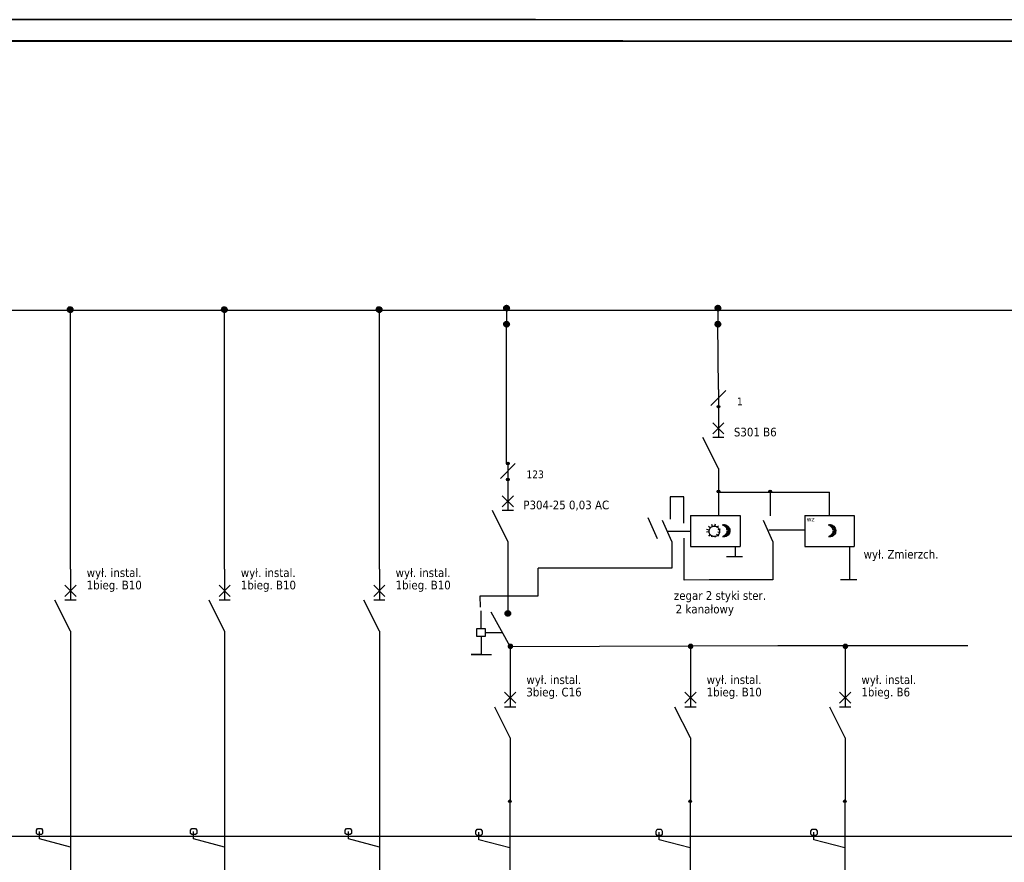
# Model space of a CAD drawing. Header units: millimetres. Extents: x 18084 to 47233, y 38174 to 56392.
# Tile 43 of 251: x 27336 to 28927, y 43605 to 44966. Entities that reach past the tile are written whole.
import ezdxf

# ---------------------------------------------------------------- set-up
doc = ezdxf.new("R2010")
doc.units = ezdxf.units.MM
doc.header["$LTSCALE"] = 100
doc.linetypes.add('ACAD_ISO03W100', pattern=[30, 12, -18])
doc.linetypes.add('DASHEDX2', pattern=[38.1, 25.4, -12.7])
for name, color, linetype in [('4', 7, 'Continuous'), ('5', 7, 'Continuous'), ('6', 7, 'Continuous'), ('el - schemat', 7, 'Continuous')]:
    doc.layers.add(name, color=color, linetype=linetype)
doc.layers.add('_M_TABELKA RZUT CAŁOŚCI', color=7, linetype='Continuous', lineweight=20)
doc.styles.add('TAHOMA', font='tahoma.ttf')
pattern_1 = [(45, (22172.10357, 57491.67625), (-0.0883883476, 0.0883883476), [])]
pattern_2 = [(45, (22172.10357, 57517.73807), (-0.0883883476, 0.0883883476), [])]
pattern_3 = [(45, (22513.53168, 57491.67625), (-0.0883883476, 0.0883883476), [])]
pattern_4 = [(45, (22513.53168, 57517.73807), (-0.0883883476, 0.0883883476), [])]

msp = doc.modelspace()

# ---------------------------------------------------------------- hatches: boundary and pattern name
at = {"linetype": 'Continuous'}
h = msp.add_hatch(dxfattribs=at)
h.set_pattern_fill('ANSI31', color=256, style=0)
h.set_pattern_definition(pattern_2)
h.paths.add_polyline_path([(28118.5, 44500.1), (28118.6, 44499.2), (28118.8, 44498.4), (28119.3, 44497.6), (28119.8, 44496.9), (28120.5, 44496.4), (28121.3, 44496), (28122.1, 44495.7), (28123, 44495.6), (28123.9, 44495.7), (28124.7, 44496), (28125.5, 44496.4), (28126.2, 44496.9), (28126.7, 44497.6), (28127.2, 44498.4), (28127.4, 44499.2), (28127.5, 44500.1), (28127.4, 44501), (28127.2, 44501.8), (28126.7, 44502.6), (28126.2, 44503.3), (28125.5, 44503.9), (28124.7, 44504.3), (28123.9, 44504.5), (28123, 44504.6), (28122.1, 44504.5), (28121.3, 44504.3), (28120.5, 44503.9), (28119.8, 44503.3), (28119.3, 44502.6), (28118.8, 44501.8), (28118.6, 44501)])
h = msp.add_hatch(dxfattribs=at)
h.set_pattern_fill('ANSI31', color=256, style=0)
h.set_pattern_definition(pattern_2)
h.paths.add_polyline_path([(28118.5, 44500.1), (28118.6, 44499.2), (28118.8, 44498.4), (28119.3, 44497.6), (28119.8, 44496.9), (28120.5, 44496.4), (28121.3, 44496), (28122.1, 44495.7), (28123, 44495.6), (28123.9, 44495.7), (28124.7, 44496), (28125.5, 44496.4), (28126.2, 44496.9), (28126.7, 44497.6), (28127.2, 44498.4), (28127.4, 44499.2), (28127.5, 44500.1), (28127.4, 44501), (28127.2, 44501.8), (28126.7, 44502.6), (28126.2, 44503.3), (28125.5, 44503.9), (28124.7, 44504.3), (28123.9, 44504.5), (28123, 44504.6), (28122.1, 44504.5), (28121.3, 44504.3), (28120.5, 44503.9), (28119.8, 44503.3), (28119.3, 44502.6), (28118.8, 44501.8), (28118.6, 44501)])
h = msp.add_hatch(dxfattribs=at)
h.set_pattern_fill('ANSI31', color=256, style=0)
h.set_pattern_definition(pattern_4)
h.paths.add_polyline_path([(28459.9, 44500.1), (28460, 44499.2), (28460.3, 44498.4), (28460.7, 44497.6), (28461.3, 44496.9), (28461.9, 44496.4), (28462.7, 44496), (28463.6, 44495.7), (28464.4, 44495.6), (28465.3, 44495.7), (28466.2, 44496), (28466.9, 44496.4), (28467.6, 44496.9), (28468.2, 44497.6), (28468.6, 44498.4), (28468.8, 44499.2), (28468.9, 44500.1), (28468.8, 44501), (28468.6, 44501.8), (28468.2, 44502.6), (28467.6, 44503.3), (28466.9, 44503.9), (28466.2, 44504.3), (28465.3, 44504.5), (28464.4, 44504.6), (28463.6, 44504.5), (28462.7, 44504.3), (28461.9, 44503.9), (28461.3, 44503.3), (28460.7, 44502.6), (28460.3, 44501.8), (28460, 44501)])
h = msp.add_hatch(dxfattribs=at)
h.set_pattern_fill('ANSI31', color=256, style=0)
h.set_pattern_definition(pattern_4)
h.paths.add_polyline_path([(28459.9, 44500.1), (28460, 44499.2), (28460.3, 44498.4), (28460.7, 44497.6), (28461.3, 44496.9), (28461.9, 44496.4), (28462.7, 44496), (28463.6, 44495.7), (28464.4, 44495.6), (28465.3, 44495.7), (28466.2, 44496), (28466.9, 44496.4), (28467.6, 44496.9), (28468.2, 44497.6), (28468.6, 44498.4), (28468.8, 44499.2), (28468.9, 44500.1), (28468.8, 44501), (28468.6, 44501.8), (28468.2, 44502.6), (28467.6, 44503.3), (28466.9, 44503.9), (28466.2, 44504.3), (28465.3, 44504.5), (28464.4, 44504.6), (28463.6, 44504.5), (28462.7, 44504.3), (28461.9, 44503.9), (28461.3, 44503.3), (28460.7, 44502.6), (28460.3, 44501.8), (28460, 44501)])
h = msp.add_hatch(dxfattribs=at)
h.set_pattern_fill('ANSI31', color=256, style=0)
h.set_pattern_definition([(45, (21467.11059, 57515.24115), (-0.0883883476, 0.0883883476), [])])
h.paths.add_polyline_path([(27413.5, 44497.6), (27413.6, 44496.8), (27413.9, 44495.9), (27414.3, 44495.1), (27414.8, 44494.4), (27415.5, 44493.9), (27416.3, 44493.5), (27417.1, 44493.2), (27418, 44493.1), (27418.9, 44493.2), (27419.7, 44493.5), (27420.5, 44493.9), (27421.2, 44494.4), (27421.8, 44495.1), (27422.2, 44495.9), (27422.4, 44496.8), (27422.5, 44497.6), (27422.4, 44498.5), (27422.2, 44499.4), (27421.8, 44500.1), (27421.2, 44500.8), (27420.5, 44501.4), (27419.7, 44501.8), (27418.9, 44502), (27418, 44502.1), (27417.1, 44502), (27416.3, 44501.8), (27415.5, 44501.4), (27414.8, 44500.8), (27414.3, 44500.1), (27413.9, 44499.4), (27413.6, 44498.5)])
h = msp.add_hatch(dxfattribs=at)
h.set_pattern_fill('ANSI31', color=256, style=0)
h.set_pattern_definition([(45, (21467.20641, 57515.08561), (-0.0883883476, 0.0883883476), [])])
h.paths.add_polyline_path([(27413.6, 44497.5), (27413.7, 44496.6), (27414, 44495.8), (27414.4, 44495), (27414.9, 44494.3), (27415.6, 44493.7), (27416.4, 44493.3), (27417.2, 44493.1), (27418.1, 44493), (27419, 44493.1), (27419.8, 44493.3), (27420.6, 44493.7), (27421.3, 44494.3), (27421.8, 44495), (27422.3, 44495.8), (27422.5, 44496.6), (27422.6, 44497.5), (27422.5, 44498.4), (27422.3, 44499.2), (27421.8, 44500), (27421.3, 44500.7), (27420.6, 44501.2), (27419.8, 44501.6), (27419, 44501.9), (27418.1, 44502), (27417.2, 44501.9), (27416.4, 44501.6), (27415.6, 44501.2), (27414.9, 44500.7), (27414.4, 44500), (27414, 44499.2), (27413.7, 44498.4)])
h = msp.add_hatch(dxfattribs=at)
h.set_pattern_fill('ANSI31', color=256, style=0)
h.set_pattern_definition([(45, (21716.11059, 57515.26297), (-0.0883883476, 0.0883883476), [])])
h.paths.add_polyline_path([(27662.5, 44497.7), (27662.6, 44496.8), (27662.9, 44495.9), (27663.3, 44495.2), (27663.8, 44494.5), (27664.5, 44493.9), (27665.3, 44493.5), (27666.1, 44493.2), (27667, 44493.2), (27667.9, 44493.2), (27668.7, 44493.5), (27669.5, 44493.9), (27670.2, 44494.5), (27670.8, 44495.2), (27671.2, 44495.9), (27671.4, 44496.8), (27671.5, 44497.7), (27671.4, 44498.5), (27671.2, 44499.4), (27670.8, 44500.2), (27670.2, 44500.8), (27669.5, 44501.4), (27668.7, 44501.8), (27667.9, 44502.1), (27667, 44502.2), (27666.1, 44502.1), (27665.3, 44501.8), (27664.5, 44501.4), (27663.8, 44500.8), (27663.3, 44500.2), (27662.9, 44499.4), (27662.6, 44498.5)])
h = msp.add_hatch(dxfattribs=at)
h.set_pattern_fill('ANSI31', color=256, style=0)
h.set_pattern_definition([(45, (21716.20641, 57515.10743), (-0.0883883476, 0.0883883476), [])])
h.paths.add_polyline_path([(27662.6, 44497.5), (27662.7, 44496.6), (27663, 44495.8), (27663.4, 44495), (27663.9, 44494.3), (27664.6, 44493.8), (27665.4, 44493.3), (27666.2, 44493.1), (27667.1, 44493), (27668, 44493.1), (27668.8, 44493.3), (27669.6, 44493.8), (27670.3, 44494.3), (27670.8, 44495), (27671.3, 44495.8), (27671.5, 44496.6), (27671.6, 44497.5), (27671.5, 44498.4), (27671.3, 44499.2), (27670.8, 44500), (27670.3, 44500.7), (27669.6, 44501.2), (27668.8, 44501.7), (27668, 44501.9), (27667.1, 44502), (27666.2, 44501.9), (27665.4, 44501.7), (27664.6, 44501.2), (27663.9, 44500.7), (27663.4, 44500), (27663, 44499.2), (27662.7, 44498.4)])
h = msp.add_hatch(dxfattribs=at)
h.set_pattern_fill('ANSI31', color=256, style=0)
h.set_pattern_definition([(45, (21966.11059, 57515.26297), (-0.0883883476, 0.0883883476), [])])
h.paths.add_polyline_path([(27912.5, 44497.7), (27912.6, 44496.8), (27912.9, 44495.9), (27913.3, 44495.2), (27913.8, 44494.5), (27914.5, 44493.9), (27915.3, 44493.5), (27916.1, 44493.2), (27917, 44493.2), (27917.9, 44493.2), (27918.7, 44493.5), (27919.5, 44493.9), (27920.2, 44494.5), (27920.8, 44495.2), (27921.2, 44495.9), (27921.4, 44496.8), (27921.5, 44497.7), (27921.4, 44498.5), (27921.2, 44499.4), (27920.8, 44500.2), (27920.2, 44500.8), (27919.5, 44501.4), (27918.7, 44501.8), (27917.9, 44502.1), (27917, 44502.2), (27916.1, 44502.1), (27915.3, 44501.8), (27914.5, 44501.4), (27913.8, 44500.8), (27913.3, 44500.2), (27912.9, 44499.4), (27912.6, 44498.5)])
h = msp.add_hatch(dxfattribs=at)
h.set_pattern_fill('ANSI31', color=256, style=0)
h.set_pattern_definition([(45, (21966.20641, 57515.10743), (-0.0883883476, 0.0883883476), [])])
h.paths.add_polyline_path([(27912.6, 44497.5), (27912.7, 44496.6), (27913, 44495.8), (27913.4, 44495), (27913.9, 44494.3), (27914.6, 44493.8), (27915.4, 44493.3), (27916.2, 44493.1), (27917.1, 44493), (27918, 44493.1), (27918.8, 44493.3), (27919.6, 44493.8), (27920.3, 44494.3), (27920.8, 44495), (27921.3, 44495.8), (27921.5, 44496.6), (27921.6, 44497.5), (27921.5, 44498.4), (27921.3, 44499.2), (27920.8, 44500), (27920.3, 44500.7), (27919.6, 44501.2), (27918.8, 44501.7), (27918, 44501.9), (27917.1, 44502), (27916.2, 44501.9), (27915.4, 44501.7), (27914.6, 44501.2), (27913.9, 44500.7), (27913.4, 44500), (27913, 44499.2), (27912.7, 44498.4)])
h = msp.add_hatch(dxfattribs=at)
h.set_pattern_fill('ANSI31', color=256, style=0)
h.set_pattern_definition(pattern_1)
h.paths.add_polyline_path([(28118.5, 44474.1), (28118.6, 44473.2), (28118.8, 44472.3), (28119.3, 44471.6), (28119.8, 44470.9), (28120.5, 44470.3), (28121.3, 44469.9), (28122.1, 44469.7), (28123, 44469.6), (28123.9, 44469.7), (28124.7, 44469.9), (28125.5, 44470.3), (28126.2, 44470.9), (28126.7, 44471.6), (28127.2, 44472.3), (28127.4, 44473.2), (28127.5, 44474.1), (28127.4, 44474.9), (28127.2, 44475.8), (28126.7, 44476.6), (28126.2, 44477.2), (28125.5, 44477.8), (28124.7, 44478.2), (28123.9, 44478.5), (28123, 44478.6), (28122.1, 44478.5), (28121.3, 44478.2), (28120.5, 44477.8), (28119.8, 44477.2), (28119.3, 44476.6), (28118.8, 44475.8), (28118.6, 44474.9)])
h = msp.add_hatch(dxfattribs=at)
h.set_pattern_fill('ANSI31', color=256, style=0)
h.set_pattern_definition(pattern_1)
h.paths.add_polyline_path([(28118.5, 44474.1), (28118.6, 44473.2), (28118.8, 44472.3), (28119.3, 44471.6), (28119.8, 44470.9), (28120.5, 44470.3), (28121.3, 44469.9), (28122.1, 44469.7), (28123, 44469.6), (28123.9, 44469.7), (28124.7, 44469.9), (28125.5, 44470.3), (28126.2, 44470.9), (28126.7, 44471.6), (28127.2, 44472.3), (28127.4, 44473.2), (28127.5, 44474.1), (28127.4, 44474.9), (28127.2, 44475.8), (28126.7, 44476.6), (28126.2, 44477.2), (28125.5, 44477.8), (28124.7, 44478.2), (28123.9, 44478.5), (28123, 44478.6), (28122.1, 44478.5), (28121.3, 44478.2), (28120.5, 44477.8), (28119.8, 44477.2), (28119.3, 44476.6), (28118.8, 44475.8), (28118.6, 44474.9)])
h = msp.add_hatch(dxfattribs=at)
h.set_pattern_fill('ANSI31', color=256, style=0)
h.set_pattern_definition(pattern_3)
h.paths.add_polyline_path([(28459.9, 44474.1), (28460, 44473.2), (28460.3, 44472.3), (28460.7, 44471.6), (28461.3, 44470.9), (28461.9, 44470.3), (28462.7, 44469.9), (28463.6, 44469.7), (28464.4, 44469.6), (28465.3, 44469.7), (28466.2, 44469.9), (28466.9, 44470.3), (28467.6, 44470.9), (28468.2, 44471.6), (28468.6, 44472.3), (28468.8, 44473.2), (28468.9, 44474.1), (28468.8, 44474.9), (28468.6, 44475.8), (28468.2, 44476.6), (28467.6, 44477.2), (28466.9, 44477.8), (28466.2, 44478.2), (28465.3, 44478.5), (28464.4, 44478.6), (28463.6, 44478.5), (28462.7, 44478.2), (28461.9, 44477.8), (28461.3, 44477.2), (28460.7, 44476.6), (28460.3, 44475.8), (28460, 44474.9)])
h = msp.add_hatch(dxfattribs=at)
h.set_pattern_fill('ANSI31', color=256, style=0)
h.set_pattern_definition(pattern_3)
h.paths.add_polyline_path([(28459.9, 44474.1), (28460, 44473.2), (28460.3, 44472.3), (28460.7, 44471.6), (28461.3, 44470.9), (28461.9, 44470.3), (28462.7, 44469.9), (28463.6, 44469.7), (28464.4, 44469.6), (28465.3, 44469.7), (28466.2, 44469.9), (28466.9, 44470.3), (28467.6, 44470.9), (28468.2, 44471.6), (28468.6, 44472.3), (28468.8, 44473.2), (28468.9, 44474.1), (28468.8, 44474.9), (28468.6, 44475.8), (28468.2, 44476.6), (28467.6, 44477.2), (28466.9, 44477.8), (28466.2, 44478.2), (28465.3, 44478.5), (28464.4, 44478.6), (28463.6, 44478.5), (28462.7, 44478.2), (28461.9, 44477.8), (28461.3, 44477.2), (28460.7, 44476.6), (28460.3, 44475.8), (28460, 44474.9)])
h = msp.add_hatch(color=256, dxfattribs=at)
h.set_gradient(color1=(0, 0, 255), color2=(0, 0, 153), one_color=1, tint=0.3)
edge = h.paths.add_edge_path()
edge.add_ellipse((28465.2, 44340.8), major_axis=(2.18, 0), ratio=1, start_angle=0, end_angle=360)
h = msp.add_hatch(color=256, dxfattribs=at)
h.set_gradient(color1=(0, 0, 255), color2=(0, 0, 153), one_color=1, tint=0.3)
edge = h.paths.add_edge_path()
edge.add_ellipse((28125.1, 44249), major_axis=(2.18, 0), ratio=1, start_angle=0, end_angle=360)
h = msp.add_hatch(color=256, dxfattribs=at)
h.set_gradient(color1=(0, 0, 255), color2=(0, 0, 153), one_color=1, tint=0.3)
edge = h.paths.add_edge_path()
edge.add_ellipse((28125.1, 44223), major_axis=(2.18, 0), ratio=1, start_angle=0, end_angle=360)
h = msp.add_hatch(color=256, dxfattribs=at)
h.set_gradient(color1=(0, 0, 255), color2=(0, 0, 153), one_color=1, tint=0.3)
edge = h.paths.add_edge_path()
edge.add_arc((28465.1, 44204.1), 2.18, 0, 360)
h = msp.add_hatch(color=256, dxfattribs=at)
h.set_gradient(color1=(0, 0, 255), color2=(0, 0, 153), one_color=1, tint=0.3)
edge = h.paths.add_edge_path()
edge.add_ellipse((28465.2, 44203.8), major_axis=(2.18, 0), ratio=1, start_angle=0, end_angle=360)
h = msp.add_hatch(color=256, dxfattribs=at)
h.set_gradient(color1=(0, 0, 255), color2=(0, 0, 153), one_color=1, tint=0.3)
edge = h.paths.add_edge_path()
edge.add_arc((28548.8, 44204.1), 2.18, 0, 360)
h = msp.add_hatch(color=256, dxfattribs=at)
h.set_gradient(color1=(0, 0, 255), color2=(0, 0, 153), one_color=1, tint=0.3)
edge = h.paths.add_edge_path()
edge.add_ellipse((28548.9, 44203.8), major_axis=(2.18, 0), ratio=1, start_angle=0, end_angle=360)
h = msp.add_hatch(color=256, dxfattribs=at)
h.set_gradient(color1=(0, 0, 255), color2=(0, 0, 153), one_color=1, tint=0.3)
h.paths.add_polyline_path([(28120.5, 44006.8), (28120.5, 44005.9), (28120.8, 44005.1), (28121.2, 44004.3), (28121.8, 44003.6), (28122.5, 44003.1), (28123.2, 44002.7), (28124.1, 44002.4), (28125, 44002.3), (28125.8, 44002.4), (28126.7, 44002.7), (28127.5, 44003.1), (28128.1, 44003.6), (28128.7, 44004.3), (28129.1, 44005.1), (28129.4, 44005.9), (28129.5, 44006.8), (28129.4, 44007.7), (28129.1, 44008.5), (28128.7, 44009.3), (28128.1, 44010), (28127.5, 44010.6), (28126.7, 44011), (28125.8, 44011.2), (28125, 44011.3), (28124.1, 44011.2), (28123.2, 44011), (28122.5, 44010.6), (28121.8, 44010), (28121.2, 44009.3), (28120.8, 44008.5), (28120.5, 44007.7)])
h = msp.add_hatch(color=256, dxfattribs=at)
h.set_gradient(color1=(0, 0, 255), color2=(0, 0, 153), one_color=1, tint=0.3)
h.paths.add_polyline_path([(28133.7, 43953.6), (28133.6, 43952.7), (28133.3, 43951.9), (28132.9, 43951.1), (28132.4, 43950.4), (28131.7, 43949.9), (28130.9, 43949.5), (28130.1, 43949.2), (28129.2, 43949.1), (28128.3, 43949.2), (28127.5, 43949.5), (28126.7, 43949.9), (28126, 43950.4), (28125.4, 43951.1), (28125, 43951.9), (28124.8, 43952.7), (28124.7, 43953.6), (28124.8, 43954.5), (28125, 43955.3), (28125.4, 43956.1), (28126, 43956.8), (28126.7, 43957.4), (28127.5, 43957.8), (28128.3, 43958), (28129.2, 43958.1), (28130.1, 43958), (28130.9, 43957.8), (28131.7, 43957.4), (28132.4, 43956.8), (28132.9, 43956.1), (28133.3, 43955.3), (28133.6, 43954.5)])
h = msp.add_hatch(color=256, dxfattribs=at)
h.set_gradient(color1=(0, 0, 255), color2=(0, 0, 153), one_color=1, tint=0.3)
h.paths.add_polyline_path([(28424.9, 43953.6), (28424.8, 43952.7), (28424.5, 43951.9), (28424.1, 43951.1), (28423.5, 43950.4), (28422.9, 43949.9), (28422.1, 43949.5), (28421.2, 43949.2), (28420.4, 43949.1), (28419.5, 43949.2), (28418.6, 43949.5), (28417.9, 43949.9), (28417.2, 43950.4), (28416.6, 43951.1), (28416.2, 43951.9), (28416, 43952.7), (28415.9, 43953.6), (28416, 43954.5), (28416.2, 43955.3), (28416.6, 43956.1), (28417.2, 43956.8), (28417.9, 43957.4), (28418.6, 43957.8), (28419.5, 43958), (28420.4, 43958.1), (28421.2, 43958), (28422.1, 43957.8), (28422.9, 43957.4), (28423.5, 43956.8), (28424.1, 43956.1), (28424.5, 43955.3), (28424.8, 43954.5)])
h = msp.add_hatch(color=256, dxfattribs=at)
h.set_gradient(color1=(0, 0, 255), color2=(0, 0, 153), one_color=1, tint=0.3)
h.paths.add_polyline_path([(28674.9, 43953.6), (28674.8, 43952.7), (28674.5, 43951.9), (28674.1, 43951.1), (28673.5, 43950.4), (28672.9, 43949.9), (28672.1, 43949.5), (28671.2, 43949.2), (28670.4, 43949.1), (28669.5, 43949.2), (28668.6, 43949.5), (28667.9, 43949.9), (28667.2, 43950.4), (28666.6, 43951.1), (28666.2, 43951.9), (28666, 43952.7), (28665.9, 43953.6), (28666, 43954.5), (28666.2, 43955.3), (28666.6, 43956.1), (28667.2, 43956.8), (28667.9, 43957.4), (28668.6, 43957.8), (28669.5, 43958), (28670.4, 43958.1), (28671.2, 43958), (28672.1, 43957.8), (28672.9, 43957.4), (28673.5, 43956.8), (28674.1, 43956.1), (28674.5, 43955.3), (28674.8, 43954.5)])
h = msp.add_hatch(color=256, dxfattribs=at)
h.set_gradient(color1=(0, 0, 255), color2=(0, 0, 153), one_color=1, tint=0.3)
edge = h.paths.add_edge_path()
edge.add_ellipse((28128.3, 43703.2), major_axis=(2.18, 0), ratio=1, start_angle=0, end_angle=360)
h = msp.add_hatch(color=256, dxfattribs=at)
h.set_gradient(color1=(0, 0, 255), color2=(0, 0, 153), one_color=1, tint=0.3)
edge = h.paths.add_edge_path()
edge.add_ellipse((28419.5, 43703.2), major_axis=(2.18, 0), ratio=1, start_angle=0, end_angle=360)
h = msp.add_hatch(color=256, dxfattribs=at)
h.set_gradient(color1=(0, 0, 255), color2=(0, 0, 153), one_color=1, tint=0.3)
edge = h.paths.add_edge_path()
edge.add_ellipse((28669.5, 43703.2), major_axis=(2.18, 0), ratio=1, start_angle=0, end_angle=360)

# ---------------------------------------------------------------- linework, layer by layer
for p, q in [((24910.1, 44932), (34295.4, 44930.1)), ((25026.7, 44932), (34412, 44930.1)), ((26019.2, 44932), (35404.5, 44930.1)), ((26180.5, 44932), (35565.8, 44930.1))]:
    msp.add_line(p, q, dxfattribs=at)
for p, q in [((27418.5, 44078.3), (27418.5, 44497.8)), ((27667.5, 44078.3), (27667.5, 44497.8)), ((27917.5, 44078.3), (27917.5, 44497.8)), ((28478, 44098.6), (28504.3, 44098.6)), ((28662.6, 44061.4), (28688.9, 44061.4)), ((28081.8, 43982.5), (28081.8, 44010.8)), ((28081.8, 43969.6), (28081.8, 43940.6)), ((28065.9, 43940.6), (28098.4, 43940.6)), ((28081.8, 43940.6), (28065.9, 43940.6))]:
    msp.add_line(p, q)
at = {"linetype": 'DASHEDX2'}
for p, q in [((28465.8, 44202.9), (28553.6, 44202.9)), ((28553.6, 44202.9), (28644.6, 44202.9)), ((28644.6, 44164.8), (28644.6, 44202.9)), ((28546.5, 44141.7), (28603.6, 44141.7)), ((28553.1, 44060.8), (28450, 44060.8)), ((28088.6, 43976.1), (28117.2, 43976.1))]:
    msp.add_line(p, q, dxfattribs=at)
at = {"linetype": 'ACAD_ISO03W100'}
for p, q in [((28387.5, 44195.2), (28387.5, 44159.2)), ((28409.3, 44195.2), (28387.5, 44195.2)), ((28409.3, 44152.5), (28409.3, 44195.2)), ((28390.1, 44122.8), (28390.1, 44080.1)), ((28409.9, 44060.5), (28409.9, 44128.3)), ((28390.1, 44080.1), (28174.2, 44080.1)), ((28174.2, 44035.2), (28174.2, 44080.1)), ((28081.1, 44017.1), (28080.3, 44035.2)), ((28080.3, 44035.2), (28174.2, 44035.2))]:
    msp.add_line(p, q, dxfattribs=at)
at = {"color": 0}
for p, q in [((28450, 44060.8), (28409.9, 44060.5)), ((28125.1, 44049), (28125.1, 44011.1)), ((28128.8, 43954), (28128.8, 43905.5)), ((28128.9, 43953.5), (28561.4, 43954.7)), ((28420, 43954), (28420, 43905.5)), ((28670, 43954), (28670, 43905.5))]:
    msp.add_line(p, q, dxfattribs=at)
at = {"linetype": 'DASHEDX2'}
msp.add_lwpolyline([(28074.9, 43982.5), (28088.6, 43982.5), (28088.6, 43969.6), (28074.9, 43969.6)], close=True, dxfattribs=at)
at = {"linetype": 'Continuous'}
for centre in [(28465.2, 44340.8), (28125.1, 44249), (28125.1, 44223), (28465.2, 44203.8), (28548.9, 44203.8), (28128.3, 43703.2), (28419.5, 43703.2), (28669.5, 43703.2)]:
    msp.add_circle(centre, 2.18, dxfattribs=at)
at = {"layer": '4', "color": 252}
for points in [[(28123, 44500.6), (28123, 44475.6)], [(28123, 44500.6), (28123, 44475.6)], [(28464.5, 44500.6), (28464.5, 44475.6)], [(28464.5, 44500.6), (28464.5, 44475.6)]]:
    msp.add_lwpolyline(points, dxfattribs=at)
at = {"layer": '4', "color": 7}
for points in [[(28453.2, 44342.8), (28477.2, 44366.8)], [(28465.2, 44368.4), (28465.2, 44341.8)], [(28113.1, 44225), (28137.1, 44249)], [(28125.1, 44249), (28125.1, 44224)], [(28465.2, 44228.8), (28465.2, 44203.8)], [(28125.1, 44074), (28125.1, 44049)], [(27418.5, 43929.3), (27418.5, 43904.3)], [(27667.5, 43929.3), (27667.5, 43904.3)], [(27917.5, 43929.3), (27917.5, 43904.3)], [(27418.5, 43904.3), (27418.5, 43579.3)], [(27667.5, 43904.3), (27667.5, 43579.3)], [(27917.5, 43904.3), (27917.5, 43579.3)], [(28128.8, 43805.5), (28128.8, 43704.3)], [(28420, 43805.5), (28420, 43704.3)], [(28670, 43805.5), (28670, 43704.3)], [(28128.3, 43703.2), (28128.3, 43578.2)], [(28419.5, 43703.2), (28419.5, 43578.2)], [(28669.5, 43703.2), (28669.5, 43578.2)], [(24682.1, 43647), (32805.9, 43647)], [(24959, 43647), (33082.9, 43647)], [(25406.1, 43647), (33530, 43647)], [(25692.5, 43647), (33816.3, 43647)], [(26285.5, 43647), (34409.3, 43647)], [(27368.5, 43642.3), (27368.5, 43654.3)], [(27617.5, 43642.3), (27617.5, 43654.3)], [(27867.5, 43642.3), (27867.5, 43654.3)], [(28078.3, 43641.2), (28078.3, 43653.2)], [(28369.5, 43641.2), (28369.5, 43653.2)], [(28619.5, 43641.2), (28619.5, 43653.2)], [(27418.5, 43629.3), (27368.5, 43642.3)], [(27667.5, 43629.3), (27617.5, 43642.3)], [(27917.5, 43629.3), (27867.5, 43642.3)], [(28128.3, 43628.2), (28078.3, 43641.2)], [(28419.5, 43628.2), (28369.5, 43641.2)], [(28669.5, 43628.2), (28619.5, 43641.2)]]:
    msp.add_lwpolyline(points, dxfattribs=at)
for points in [[(27373.5, 43654.3), (27373.5, 43651.3), (27371.5, 43649.3), (27368.5, 43649.3), (27365.5, 43649.3), (27363.5, 43651.3), (27363.5, 43654.3), (27363.5, 43656.3), (27365.5, 43659.3), (27368.5, 43659.3), (27371.5, 43659.3), (27373.5, 43656.3), (27373.5, 43654.3)], [(27622.5, 43654.3), (27622.5, 43651.3), (27620.5, 43649.3), (27617.5, 43649.3), (27614.5, 43649.3), (27612.5, 43651.3), (27612.5, 43654.3), (27612.5, 43656.3), (27614.5, 43659.3), (27617.5, 43659.3), (27620.5, 43659.3), (27622.5, 43656.3), (27622.5, 43654.3)], [(27872.5, 43654.3), (27872.5, 43651.3), (27870.5, 43649.3), (27867.5, 43649.3), (27864.5, 43649.3), (27862.5, 43651.3), (27862.5, 43654.3), (27862.5, 43656.3), (27864.5, 43659.3), (27867.5, 43659.3), (27870.5, 43659.3), (27872.5, 43656.3), (27872.5, 43654.3)], [(28083.3, 43653.2), (28083.3, 43650.2), (28081.3, 43648.2), (28078.3, 43648.2), (28075.3, 43648.2), (28073.3, 43650.2), (28073.3, 43653.2), (28073.3, 43655.2), (28075.3, 43658.2), (28078.3, 43658.2), (28081.3, 43658.2), (28083.3, 43655.2), (28083.3, 43653.2)], [(28374.5, 43653.2), (28374.5, 43650.2), (28372.5, 43648.2), (28369.5, 43648.2), (28366.5, 43648.2), (28364.5, 43650.2), (28364.5, 43653.2), (28364.5, 43655.2), (28366.5, 43658.2), (28369.5, 43658.2), (28372.5, 43658.2), (28374.5, 43655.2), (28374.5, 43653.2)], [(28624.5, 43653.2), (28624.5, 43650.2), (28622.5, 43648.2), (28619.5, 43648.2), (28616.5, 43648.2), (28614.5, 43650.2), (28614.5, 43653.2), (28614.5, 43655.2), (28616.5, 43658.2), (28619.5, 43658.2), (28622.5, 43658.2), (28624.5, 43655.2), (28624.5, 43653.2)]]:
    msp.add_lwpolyline(points, close=True, dxfattribs=at)
at = {"layer": '5'}
for p, q in [((26245.7, 44966.1), (30445.7, 44966.1)), ((28169.6, 44966.1), (26250, 44966.1)), ((28310.6, 44932), (26391, 44931.8)), ((28310.6, 44932), (30375.7, 44931.8)), ((26732.9, 44496.8), (32844.4, 44496.8)), ((27387.3, 44496.8), (33498.8, 44496.8)), ((28298.2, 44496.8), (34409.7, 44496.8)), ((28122.9, 44249), (28122.9, 44395.6))]:
    msp.add_line(p, q, dxfattribs=at)
at = {"layer": '6', "color": 7}
for points in [[(28127.5, 44500.1), (28127.4, 44499.2), (28127.2, 44498.4), (28126.7, 44497.6), (28126.2, 44496.9), (28125.5, 44496.4), (28124.7, 44496), (28123.9, 44495.7), (28123, 44495.6), (28122.1, 44495.7), (28121.3, 44496), (28120.5, 44496.4), (28119.8, 44496.9), (28119.3, 44497.6), (28118.8, 44498.4), (28118.6, 44499.2), (28118.5, 44500.1), (28118.6, 44501), (28118.8, 44501.8), (28119.3, 44502.6), (28119.8, 44503.3), (28120.5, 44503.9), (28121.3, 44504.3), (28122.1, 44504.5), (28123, 44504.6), (28123.9, 44504.5), (28124.7, 44504.3), (28125.5, 44503.9), (28126.2, 44503.3), (28126.7, 44502.6), (28127.2, 44501.8), (28127.4, 44501), (28127.5, 44500.1)], [(28127.5, 44500.1), (28127.4, 44499.2), (28127.2, 44498.4), (28126.7, 44497.6), (28126.2, 44496.9), (28125.5, 44496.4), (28124.7, 44496), (28123.9, 44495.7), (28123, 44495.6), (28122.1, 44495.7), (28121.3, 44496), (28120.5, 44496.4), (28119.8, 44496.9), (28119.3, 44497.6), (28118.8, 44498.4), (28118.6, 44499.2), (28118.5, 44500.1), (28118.6, 44501), (28118.8, 44501.8), (28119.3, 44502.6), (28119.8, 44503.3), (28120.5, 44503.9), (28121.3, 44504.3), (28122.1, 44504.5), (28123, 44504.6), (28123.9, 44504.5), (28124.7, 44504.3), (28125.5, 44503.9), (28126.2, 44503.3), (28126.7, 44502.6), (28127.2, 44501.8), (28127.4, 44501), (28127.5, 44500.1)], [(28468.9, 44500.1), (28468.8, 44499.2), (28468.6, 44498.4), (28468.2, 44497.6), (28467.6, 44496.9), (28466.9, 44496.4), (28466.2, 44496), (28465.3, 44495.7), (28464.4, 44495.6), (28463.6, 44495.7), (28462.7, 44496), (28461.9, 44496.4), (28461.3, 44496.9), (28460.7, 44497.6), (28460.3, 44498.4), (28460, 44499.2), (28459.9, 44500.1), (28460, 44501), (28460.3, 44501.8), (28460.7, 44502.6), (28461.3, 44503.3), (28461.9, 44503.9), (28462.7, 44504.3), (28463.6, 44504.5), (28464.4, 44504.6), (28465.3, 44504.5), (28466.2, 44504.3), (28466.9, 44503.9), (28467.6, 44503.3), (28468.2, 44502.6), (28468.6, 44501.8), (28468.8, 44501), (28468.9, 44500.1)], [(28468.9, 44500.1), (28468.8, 44499.2), (28468.6, 44498.4), (28468.2, 44497.6), (28467.6, 44496.9), (28466.9, 44496.4), (28466.2, 44496), (28465.3, 44495.7), (28464.4, 44495.6), (28463.6, 44495.7), (28462.7, 44496), (28461.9, 44496.4), (28461.3, 44496.9), (28460.7, 44497.6), (28460.3, 44498.4), (28460, 44499.2), (28459.9, 44500.1), (28460, 44501), (28460.3, 44501.8), (28460.7, 44502.6), (28461.3, 44503.3), (28461.9, 44503.9), (28462.7, 44504.3), (28463.6, 44504.5), (28464.4, 44504.6), (28465.3, 44504.5), (28466.2, 44504.3), (28466.9, 44503.9), (28467.6, 44503.3), (28468.2, 44502.6), (28468.6, 44501.8), (28468.8, 44501), (28468.9, 44500.1)], [(27422.5, 44497.6), (27422.4, 44496.8), (27422.2, 44495.9), (27421.8, 44495.1), (27421.2, 44494.4), (27420.5, 44493.9), (27419.7, 44493.5), (27418.9, 44493.2), (27418, 44493.1), (27417.1, 44493.2), (27416.3, 44493.5), (27415.5, 44493.9), (27414.8, 44494.4), (27414.3, 44495.1), (27413.9, 44495.9), (27413.6, 44496.8), (27413.5, 44497.6), (27413.6, 44498.5), (27413.9, 44499.4), (27414.3, 44500.1), (27414.8, 44500.8), (27415.5, 44501.4), (27416.3, 44501.8), (27417.1, 44502), (27418, 44502.1), (27418.9, 44502), (27419.7, 44501.8), (27420.5, 44501.4), (27421.2, 44500.8), (27421.8, 44500.1), (27422.2, 44499.4), (27422.4, 44498.5), (27422.5, 44497.6)], [(27422.6, 44497.5), (27422.5, 44496.6), (27422.3, 44495.8), (27421.8, 44495), (27421.3, 44494.3), (27420.6, 44493.7), (27419.8, 44493.3), (27419, 44493.1), (27418.1, 44493), (27417.2, 44493.1), (27416.4, 44493.3), (27415.6, 44493.7), (27414.9, 44494.3), (27414.4, 44495), (27414, 44495.8), (27413.7, 44496.6), (27413.6, 44497.5), (27413.7, 44498.4), (27414, 44499.2), (27414.4, 44500), (27414.9, 44500.7), (27415.6, 44501.2), (27416.4, 44501.6), (27417.2, 44501.9), (27418.1, 44502), (27419, 44501.9), (27419.8, 44501.6), (27420.6, 44501.2), (27421.3, 44500.7), (27421.8, 44500), (27422.3, 44499.2), (27422.5, 44498.4), (27422.6, 44497.5)], [(27671.5, 44497.7), (27671.4, 44496.8), (27671.2, 44495.9), (27670.8, 44495.2), (27670.2, 44494.5), (27669.5, 44493.9), (27668.7, 44493.5), (27667.9, 44493.2), (27667, 44493.2), (27666.1, 44493.2), (27665.3, 44493.5), (27664.5, 44493.9), (27663.8, 44494.5), (27663.3, 44495.2), (27662.9, 44495.9), (27662.6, 44496.8), (27662.5, 44497.7), (27662.6, 44498.5), (27662.9, 44499.4), (27663.3, 44500.2), (27663.8, 44500.8), (27664.5, 44501.4), (27665.3, 44501.8), (27666.1, 44502.1), (27667, 44502.2), (27667.9, 44502.1), (27668.7, 44501.8), (27669.5, 44501.4), (27670.2, 44500.8), (27670.8, 44500.2), (27671.2, 44499.4), (27671.4, 44498.5), (27671.5, 44497.7)], [(27671.6, 44497.5), (27671.5, 44496.6), (27671.3, 44495.8), (27670.8, 44495), (27670.3, 44494.3), (27669.6, 44493.8), (27668.8, 44493.3), (27668, 44493.1), (27667.1, 44493), (27666.2, 44493.1), (27665.4, 44493.3), (27664.6, 44493.8), (27663.9, 44494.3), (27663.4, 44495), (27663, 44495.8), (27662.7, 44496.6), (27662.6, 44497.5), (27662.7, 44498.4), (27663, 44499.2), (27663.4, 44500), (27663.9, 44500.7), (27664.6, 44501.2), (27665.4, 44501.7), (27666.2, 44501.9), (27667.1, 44502), (27668, 44501.9), (27668.8, 44501.7), (27669.6, 44501.2), (27670.3, 44500.7), (27670.8, 44500), (27671.3, 44499.2), (27671.5, 44498.4), (27671.6, 44497.5)], [(27921.5, 44497.7), (27921.4, 44496.8), (27921.2, 44495.9), (27920.8, 44495.2), (27920.2, 44494.5), (27919.5, 44493.9), (27918.7, 44493.5), (27917.9, 44493.2), (27917, 44493.2), (27916.1, 44493.2), (27915.3, 44493.5), (27914.5, 44493.9), (27913.8, 44494.5), (27913.3, 44495.2), (27912.9, 44495.9), (27912.6, 44496.8), (27912.5, 44497.7), (27912.6, 44498.5), (27912.9, 44499.4), (27913.3, 44500.2), (27913.8, 44500.8), (27914.5, 44501.4), (27915.3, 44501.8), (27916.1, 44502.1), (27917, 44502.2), (27917.9, 44502.1), (27918.7, 44501.8), (27919.5, 44501.4), (27920.2, 44500.8), (27920.8, 44500.2), (27921.2, 44499.4), (27921.4, 44498.5), (27921.5, 44497.7)], [(27921.6, 44497.5), (27921.5, 44496.6), (27921.3, 44495.8), (27920.8, 44495), (27920.3, 44494.3), (27919.6, 44493.8), (27918.8, 44493.3), (27918, 44493.1), (27917.1, 44493), (27916.2, 44493.1), (27915.4, 44493.3), (27914.6, 44493.8), (27913.9, 44494.3), (27913.4, 44495), (27913, 44495.8), (27912.7, 44496.6), (27912.6, 44497.5), (27912.7, 44498.4), (27913, 44499.2), (27913.4, 44500), (27913.9, 44500.7), (27914.6, 44501.2), (27915.4, 44501.7), (27916.2, 44501.9), (27917.1, 44502), (27918, 44501.9), (27918.8, 44501.7), (27919.6, 44501.2), (27920.3, 44500.7), (27920.8, 44500), (27921.3, 44499.2), (27921.5, 44498.4), (27921.6, 44497.5)], [(28127.5, 44474.1), (28127.4, 44473.2), (28127.2, 44472.3), (28126.7, 44471.6), (28126.2, 44470.9), (28125.5, 44470.3), (28124.7, 44469.9), (28123.9, 44469.7), (28123, 44469.6), (28122.1, 44469.7), (28121.3, 44469.9), (28120.5, 44470.3), (28119.8, 44470.9), (28119.3, 44471.6), (28118.8, 44472.3), (28118.6, 44473.2), (28118.5, 44474.1), (28118.6, 44474.9), (28118.8, 44475.8), (28119.3, 44476.6), (28119.8, 44477.2), (28120.5, 44477.8), (28121.3, 44478.2), (28122.1, 44478.5), (28123, 44478.6), (28123.9, 44478.5), (28124.7, 44478.2), (28125.5, 44477.8), (28126.2, 44477.2), (28126.7, 44476.6), (28127.2, 44475.8), (28127.4, 44474.9), (28127.5, 44474.1)], [(28127.5, 44474.1), (28127.4, 44473.2), (28127.2, 44472.3), (28126.7, 44471.6), (28126.2, 44470.9), (28125.5, 44470.3), (28124.7, 44469.9), (28123.9, 44469.7), (28123, 44469.6), (28122.1, 44469.7), (28121.3, 44469.9), (28120.5, 44470.3), (28119.8, 44470.9), (28119.3, 44471.6), (28118.8, 44472.3), (28118.6, 44473.2), (28118.5, 44474.1), (28118.6, 44474.9), (28118.8, 44475.8), (28119.3, 44476.6), (28119.8, 44477.2), (28120.5, 44477.8), (28121.3, 44478.2), (28122.1, 44478.5), (28123, 44478.6), (28123.9, 44478.5), (28124.7, 44478.2), (28125.5, 44477.8), (28126.2, 44477.2), (28126.7, 44476.6), (28127.2, 44475.8), (28127.4, 44474.9), (28127.5, 44474.1)], [(28468.9, 44474.1), (28468.8, 44473.2), (28468.6, 44472.3), (28468.2, 44471.6), (28467.6, 44470.9), (28466.9, 44470.3), (28466.2, 44469.9), (28465.3, 44469.7), (28464.4, 44469.6), (28463.6, 44469.7), (28462.7, 44469.9), (28461.9, 44470.3), (28461.3, 44470.9), (28460.7, 44471.6), (28460.3, 44472.3), (28460, 44473.2), (28459.9, 44474.1), (28460, 44474.9), (28460.3, 44475.8), (28460.7, 44476.6), (28461.3, 44477.2), (28461.9, 44477.8), (28462.7, 44478.2), (28463.6, 44478.5), (28464.4, 44478.6), (28465.3, 44478.5), (28466.2, 44478.2), (28466.9, 44477.8), (28467.6, 44477.2), (28468.2, 44476.6), (28468.6, 44475.8), (28468.8, 44474.9), (28468.9, 44474.1)], [(28468.9, 44474.1), (28468.8, 44473.2), (28468.6, 44472.3), (28468.2, 44471.6), (28467.6, 44470.9), (28466.9, 44470.3), (28466.2, 44469.9), (28465.3, 44469.7), (28464.4, 44469.6), (28463.6, 44469.7), (28462.7, 44469.9), (28461.9, 44470.3), (28461.3, 44470.9), (28460.7, 44471.6), (28460.3, 44472.3), (28460, 44473.2), (28459.9, 44474.1), (28460, 44474.9), (28460.3, 44475.8), (28460.7, 44476.6), (28461.3, 44477.2), (28461.9, 44477.8), (28462.7, 44478.2), (28463.6, 44478.5), (28464.4, 44478.6), (28465.3, 44478.5), (28466.2, 44478.2), (28466.9, 44477.8), (28467.6, 44477.2), (28468.2, 44476.6), (28468.6, 44475.8), (28468.8, 44474.9), (28468.9, 44474.1)], [(28467.1, 44139.3), (28466.9, 44137.6), (28466.5, 44136.1), (28465.7, 44134.6), (28464.6, 44133.3), (28463.3, 44132.2), (28461.9, 44131.5), (28460.3, 44131), (28458.6, 44130.8), (28456.9, 44131), (28455.4, 44131.5), (28453.9, 44132.2), (28452.6, 44133.3), (28451.5, 44134.6), (28450.8, 44136.1), (28450.3, 44137.6), (28450.1, 44139.3), (28450.3, 44141), (28450.8, 44142.6), (28451.5, 44144), (28452.6, 44145.3), (28453.9, 44146.4), (28455.4, 44147.2), (28456.9, 44147.6), (28458.6, 44147.8), (28460.3, 44147.6), (28461.9, 44147.2), (28463.3, 44146.4), (28464.6, 44145.3), (28465.7, 44144), (28466.5, 44142.6), (28466.9, 44141), (28467.1, 44139.3)], [(28129.5, 44006.8), (28129.4, 44005.9), (28129.1, 44005.1), (28128.7, 44004.3), (28128.1, 44003.6), (28127.5, 44003.1), (28126.7, 44002.7), (28125.8, 44002.4), (28125, 44002.3), (28124.1, 44002.4), (28123.2, 44002.7), (28122.5, 44003.1), (28121.8, 44003.6), (28121.2, 44004.3), (28120.8, 44005.1), (28120.5, 44005.9), (28120.5, 44006.8), (28120.5, 44007.7), (28120.8, 44008.5), (28121.2, 44009.3), (28121.8, 44010), (28122.5, 44010.6), (28123.2, 44011), (28124.1, 44011.2), (28125, 44011.3), (28125.8, 44011.2), (28126.7, 44011), (28127.5, 44010.6), (28128.1, 44010), (28128.7, 44009.3), (28129.1, 44008.5), (28129.4, 44007.7), (28129.5, 44006.8)]]:
    msp.add_lwpolyline(points, close=True, dxfattribs=at)
for points in [[(28465.2, 44340.8), (28465.2, 44290.8)], [(28474.2, 44296.8), (28456.2, 44314.8)], [(28456.2, 44296.8), (28474.2, 44314.8)], [(28465.2, 44240.8), (28440.2, 44290.8)], [(28474.2, 44290.8), (28456.2, 44290.8)], [(28465.2, 44240.8), (28465.2, 44190.8)], [(28125.1, 44223), (28125.1, 44173)], [(28465.1, 44204.1), (28465.1, 44164.5)], [(28548.8, 44204.1), (28548.8, 44164.5)], [(28134.1, 44179), (28116.1, 44197)], [(28116.1, 44179), (28134.1, 44197)], [(28125.1, 44123), (28100.1, 44173)], [(28134.1, 44173), (28116.1, 44173)], [(28366.6, 44127.3), (28351.6, 44161.3)], [(28390.1, 44122.8), (28375.1, 44156.8)], [(28420.1, 44164.8), (28420.1, 44114.8)], [(28420.1, 44164.8), (28500.1, 44164.8)], [(28500.1, 44164.8), (28500.1, 44114.8)], [(28553.1, 44122.8), (28538.1, 44156.8)], [(28604.6, 44164.8), (28604.6, 44114.8)], [(28604.6, 44164.8), (28684.6, 44164.8)], [(28684.6, 44164.8), (28684.6, 44114.8)], [(28383.2, 44139.8), (28420.1, 44139.8)], [(28446.1, 44142.8), (28450.1, 44141.8)], [(28450.1, 44138.8), (28446.1, 44137.8)], [(28449.1, 44147.8), (28452.1, 44145.8)], [(28454.1, 44150.8), (28455.1, 44147.8)], [(28460.1, 44150.8), (28459.1, 44147.8)], [(28465.1, 44147.8), (28462.1, 44145.8)], [(28468.1, 44142.8), (28464.1, 44141.8)], [(28464.1, 44138.8), (28468.1, 44137.8)], [(28471.4, 44150), (28473.4, 44150.3), (28475.3, 44150.2), (28477.2, 44149.7), (28478.9, 44148.8), (28480.5, 44147.7), (28481.8, 44146.2), (28482.8, 44144.6), (28483.5, 44142.7), (28483.7, 44140.8)], [(28471.4, 44150), (28473.3, 44149.3), (28475, 44148.3), (28476.4, 44147), (28477.6, 44145.5), (28478.4, 44143.7), (28478.9, 44141.8)], [(28471.4, 44150), (28473.3, 44149.7), (28475.1, 44149), (28476.7, 44148.1), (28478.1, 44146.8), (28479.2, 44145.3), (28480, 44143.5), (28480.5, 44141.7), (28480.6, 44139.8), (28480.3, 44137.9), (28479.6, 44136.1), (28478.7, 44134.5), (28477.4, 44133.1), (28475.9, 44132), (28474.2, 44131.2), (28472.3, 44130.7)], [(28471.4, 44149.9), (28473.3, 44150), (28475.2, 44149.6), (28476.9, 44149), (28478.5, 44147.9), (28479.9, 44146.6), (28481, 44145.1), (28481.8, 44143.4), (28482.2, 44141.5), (28482.2, 44139.6), (28481.9, 44137.7), (28481.2, 44136), (28480.2, 44134.4), (28478.9, 44133), (28477.4, 44131.9), (28475.7, 44131.1), (28473.8, 44130.7), (28471.9, 44130.7)], [(28483.7, 44140.3), (28483.6, 44138.4), (28483, 44136.5), (28482.1, 44134.8), (28480.8, 44133.3), (28479.3, 44132), (28477.6, 44131.1), (28475.8, 44130.5), (28473.8, 44130.3), (28471.9, 44130.5)], [(28479, 44140.3), (28478.8, 44138.4), (28478.2, 44136.5), (28477.3, 44134.8), (28476.1, 44133.3), (28474.6, 44132), (28472.9, 44131.1)], [(28642.5, 44150), (28644.4, 44150.3), (28646.4, 44150.2), (28648.3, 44149.7), (28650, 44148.8), (28651.6, 44147.7), (28652.9, 44146.2), (28653.9, 44144.6), (28654.5, 44142.7), (28654.8, 44140.8)], [(28642.5, 44150), (28644.4, 44149.3), (28646, 44148.3), (28647.5, 44147), (28648.6, 44145.5), (28649.5, 44143.7), (28649.9, 44141.8)], [(28642.5, 44150), (28644.4, 44149.7), (28646.2, 44149), (28647.8, 44148.1), (28649.2, 44146.8), (28650.3, 44145.3), (28651.1, 44143.5), (28651.5, 44141.7), (28651.6, 44139.8), (28651.3, 44137.9), (28650.7, 44136.1), (28649.7, 44134.5), (28648.5, 44133.1), (28646.9, 44132), (28645.2, 44131.2), (28643.4, 44130.7)], [(28642.5, 44149.9), (28644.4, 44150), (28646.2, 44149.6), (28648, 44149), (28649.6, 44147.9), (28651, 44146.6), (28652.1, 44145.1), (28652.8, 44143.4), (28653.3, 44141.5), (28653.3, 44139.6), (28653, 44137.7), (28652.3, 44136), (28651.3, 44134.4), (28650, 44133), (28648.5, 44131.9), (28646.7, 44131.1), (28644.9, 44130.7), (28643, 44130.7)], [(28654.8, 44140.3), (28654.6, 44138.4), (28654.1, 44136.5), (28653.1, 44134.8), (28651.9, 44133.3), (28650.4, 44132), (28648.7, 44131.1), (28646.8, 44130.5), (28644.9, 44130.3), (28643, 44130.5)], [(28650.1, 44140.3), (28649.9, 44138.4), (28649.3, 44136.5), (28648.4, 44134.8), (28647.1, 44133.3), (28645.6, 44132), (28643.9, 44131.1)], [(28125.1, 44123), (28125.1, 44073)], [(28452.1, 44134.8), (28449.1, 44131.8)], [(28455.1, 44132.8), (28454.1, 44129.8)], [(28459.1, 44132.8), (28460.1, 44129.8)], [(28462.1, 44134.8), (28465.1, 44131.8)], [(28553.1, 44122.8), (28553.1, 44060.8)], [(28420.1, 44114.8), (28500.1, 44114.8)], [(28492.5, 44114.2), (28492.5, 44098.6)], [(28604.6, 44114.8), (28684.6, 44114.8)], [(28677.1, 44114.2), (28677.1, 44061.1)], [(27418.5, 44078.3), (27418.5, 44028.3)], [(27667.5, 44078.3), (27667.5, 44028.3)], [(27917.5, 44078.3), (27917.5, 44028.3)], [(27427.5, 44034.3), (27409.5, 44052.3)], [(27409.5, 44034.3), (27427.5, 44052.3)], [(27676.5, 44034.3), (27658.5, 44052.3)], [(27658.5, 44034.3), (27676.5, 44052.3)], [(27926.5, 44034.3), (27908.5, 44052.3)], [(27908.5, 44034.3), (27926.5, 44052.3)], [(27418.5, 43978.3), (27393.5, 44028.3)], [(27427.5, 44028.3), (27409.5, 44028.3)], [(27667.5, 43978.3), (27642.5, 44028.3)], [(27676.5, 44028.3), (27658.5, 44028.3)], [(27917.5, 43978.3), (27892.5, 44028.3)], [(27926.5, 44028.3), (27908.5, 44028.3)], [(28128.9, 43953.5), (28098.3, 44008.6)], [(27418.5, 43978.3), (27418.5, 43928.3)], [(27667.5, 43978.3), (27667.5, 43928.3)], [(27917.5, 43978.3), (27917.5, 43928.3)], [(28128.8, 43905.5), (28128.8, 43855.5)], [(28420, 43905.5), (28420, 43855.5)], [(28670, 43905.5), (28670, 43855.5)], [(28137.8, 43861.5), (28119.8, 43879.5)], [(28119.8, 43861.5), (28137.8, 43879.5)], [(28429, 43861.5), (28411, 43879.5)], [(28411, 43861.5), (28429, 43879.5)], [(28679, 43861.5), (28661, 43879.5)], [(28661, 43861.5), (28679, 43879.5)], [(28128.8, 43805.5), (28103.8, 43855.5)], [(28137.8, 43855.5), (28119.8, 43855.5)], [(28420, 43805.5), (28395, 43855.5)], [(28429, 43855.5), (28411, 43855.5)], [(28670, 43805.5), (28645, 43855.5)], [(28679, 43855.5), (28661, 43855.5)]]:
    msp.add_lwpolyline(points, dxfattribs=at)
at = {"layer": '_M_TABELKA RZUT CAŁOŚCI', "color": 1, "linetype": 'Continuous'}
for p, q in [((24769.1, 44966.1), (34315.7, 44964.4)), ((24885.7, 44966.1), (34432.3, 44964.4)), ((25878.2, 44966.1), (35424.8, 44964.4))]:
    msp.add_line(p, q, dxfattribs=at)
at = {"layer": 'el - schemat', "linetype": 'ByBlock', "lineweight": -2}
for p, q in [((28122.9, 44395.6), (28123, 44475.6)), ((28465.2, 44368.4), (28464.5, 44475.6)), ((28561.4, 43954.7), (28868.3, 43954.7))]:
    msp.add_line(p, q, dxfattribs=at)

# ---------------------------------------------------------------- texts
at = {"layer": '4', "style": 'TAHOMA'}
for s, height, p in [('1', 12.5, (28495.2, 44343)), ('123', 12.5, (28155.1, 44225.2)), ('wz', 7.5, (28608, 44155.4))]:
    msp.add_text(s, height=height, dxfattribs=at).set_placement(p)
at = {"layer": '5', "style": 'TAHOMA'}
for s, p in [('S301 B6', (28490.2, 44292.8)), ('P304-25 0,03 AC', (28150.1, 44175)), ('wył. Zmierzch.', (28699.8, 44095.4)), ('wył. instal.', (27444.7, 44065.6)), ('wył. instal.', (27693.7, 44065.6)), ('wył. instal.', (27943.7, 44065.6)), ('1bieg. B10', (27444.7, 44045.6)), ('1bieg. B10', (27693.7, 44045.6)), ('1bieg. B10', (27943.7, 44045.6)), ('zegar 2 styki ster.', (28393.3, 44028.7)), ('2 kanałowy', (28396.2, 44006.8)), ('wył. instal.', (28155, 43892.7)), ('wył. instal.', (28446.2, 43892.7)), ('wył. instal.', (28696.2, 43892.7)), ('3bieg. C16', (28155, 43872.7)), ('1bieg. B10', (28446.2, 43872.7)), ('1bieg. B6', (28696.2, 43872.7))]:
    msp.add_text(s, height=14, dxfattribs=at).set_placement(p)

doc.saveas('drawing.dxf')
